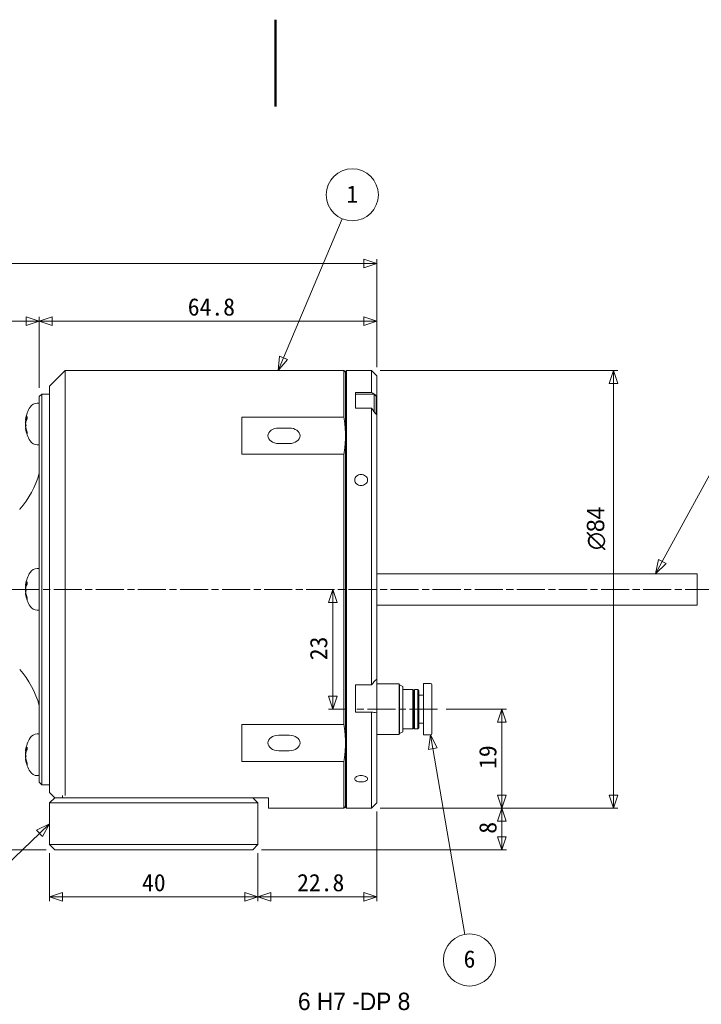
# Model space of a CAD drawing. Header units: millimetres. Extents: x 0 to 495, y 0 to 350.
# Tile 3 of 4: x 198 to 329, y 161 to 350. Entities that reach past the tile are written whole.
import ezdxf

# ---------------------------------------------------------------- set-up
doc = ezdxf.new("R2010")
doc.units = ezdxf.units.MM
doc.header["$LTSCALE"] = 1.666667
doc.linetypes.add('CHAIN', pattern=[0.3543, 0.2362, -0.0295, 0.0591, -0.0295])
doc.layers.get('0').update_dxf_attribs({"lineweight": 18})
for name, color, linetype, lineweight in [('中心線(ISO)', 7, 'CHAIN', 9), ('可見邊線(ISO)', 7, 'Continuous', 9), ('圖框_0', 7, 'Continuous', 50), ('標註(ISO)', 7, 'Continuous', 9), ('符號(ISO)', 7, 'Continuous', 9)]:
    doc.layers.add(name, color=color, linetype=linetype, lineweight=lineweight)
doc.dimstyles.new('標註', dxfattribs={"dimscale": 1.666667, "dimtxt": 2, "dimasz": 1.5, "dimexe": 0.5, "dimexo": 1, "dimgap": 0.5, "dimtad": 1, "dimdec": 3, "dimrnd": 1e-08, "dimdsep": 46, "dimtxsty": 'Standard', "dimblk": 'Filled-1', "dimcen": 0.09, "dimdle": 5, "dimclrd": 3, "dimclre": 3, "dimclrt": 3, "dimazin": 2, "dimtfac": 1, "dimtdec": 3, "dimtmove": 0, "dimatfit": 3, "dimldrblk": 'Filled-1', "dimfxl": 0, "dimtolj": 1, "dimlwd": 9, "dimlwe": 9, "dimarcsym": 0})

# ---------------------------------------------------------------- blocks, each defined once
blk = doc.blocks.new('Borders Default Border')
at = {"layer": '圖框_0', "flags": 128}
blk.add_lwpolyline([(148.5, 210), (148.5, 200)], dxfattribs=at)
blk = doc.blocks.new('Filled-1')
at = {"color": 0}
for p, q in [((0, 0), (-1, 0.333)), ((-1, 0.333), (-1, -0.333)), ((-1, 0), (0, 0)), ((-1, -0.333), (0, 0))]:
    blk.add_line(p, q, dxfattribs=at)
at = {"color": 0, "flags": 128}
blk.add_lwpolyline([(-1, -0.333), (0, 0)], dxfattribs=at)
at = {"color": 0}
blk.add_solid([(-1, -0.333), (0, 0), (-1, 0.333), (-1, -0.333)], dxfattribs=at)
blk = doc.blocks.new('*D36')
at = {"layer": 'Defpoints', "color": 0, "linetype": 'Continuous'}
for p in [(55.56, 240.64), (59.41, 240.64), (205.12, 190.64)]:
    blk.add_point(p, dxfattribs=at)
at = {"layer": '標註(ISO)', "color": 3, "linetype": 'Continuous', "lineweight": 9}
for p, q in [((57.74, 240.64), (54.72, 240.64)), ((55.56, 193.14), (55.56, 238.14)), ((203.45, 190.64), (54.72, 190.64))]:
    blk.add_line(p, q, dxfattribs=at)
at = {"layer": '標註(ISO)', "color": 3, "linetype": 'Continuous', "lineweight": 9, "xscale": 2.5, "yscale": 2.5, "zscale": 2.5}
for p, rotation in [((55.56, 240.64), 90), ((55.56, 190.64), 270)]:
    blk.add_blockref('Filled-1', p, dxfattribs=dict(at, rotation=rotation))
at = {"layer": '標註(ISO)', "color": 3, "linetype": 'Continuous', "lineweight": 9, "insert": (52.84, 214.84), "char_height": 3.333, "attachment_point": 4, "rotation": 90}
blk.add_mtext('\\A1;50', dxfattribs=at)
blk = doc.blocks.new('*D37')
at = {"layer": 'Defpoints', "color": 0, "linetype": 'Continuous'}
for p in [(266.92, 303.17), (266.92, 281.64), (77.47, 244.82)]:
    blk.add_point(p, dxfattribs=at)
at = {"layer": '標註(ISO)', "color": 3, "linetype": 'Continuous', "lineweight": 9}
for p, q in [((77.47, 246.48), (77.47, 304)), ((79.97, 303.17), (264.42, 303.17)), ((266.92, 283.31), (266.92, 304))]:
    blk.add_line(p, q, dxfattribs=at)
at = {"layer": '標註(ISO)', "color": 3, "linetype": 'Continuous', "lineweight": 9, "xscale": 2.5, "yscale": 2.5, "zscale": 2.5, "rotation": 180}
blk.add_blockref('Filled-1', (77.47, 303.17), dxfattribs=at)
at = {"layer": '標註(ISO)', "color": 3, "linetype": 'Continuous', "lineweight": 9, "xscale": 2.5, "yscale": 2.5, "zscale": 2.5}
blk.add_blockref('Filled-1', (266.92, 303.17), dxfattribs=at)
at = {"layer": '標註(ISO)', "color": 3, "linetype": 'Continuous', "lineweight": 9, "insert": (167.91, 305.88), "char_height": 3.333, "attachment_point": 4}
blk.add_mtext('\\A1;189.4', dxfattribs=at)
blk = doc.blocks.new('*D38')
at = {"layer": 'Defpoints', "color": 0, "linetype": 'Continuous'}
for p in [(266.92, 199.64), (244.12, 191.64), (244.12, 181.64)]:
    blk.add_point(p, dxfattribs=at)
at = {"layer": '標註(ISO)', "color": 3, "linetype": 'Continuous', "lineweight": 9}
for p, q in [((266.92, 197.98), (266.92, 180.81)), ((244.12, 189.98), (244.12, 180.81)), ((264.42, 181.64), (246.62, 181.64))]:
    blk.add_line(p, q, dxfattribs=at)
at = {"layer": '標註(ISO)', "color": 3, "linetype": 'Continuous', "lineweight": 9, "xscale": 2.5, "yscale": 2.5, "zscale": 2.5, "rotation": 180}
blk.add_blockref('Filled-1', (244.12, 181.64), dxfattribs=at)
at = {"layer": '標註(ISO)', "color": 3, "linetype": 'Continuous', "lineweight": 9, "xscale": 2.5, "yscale": 2.5, "zscale": 2.5}
blk.add_blockref('Filled-1', (266.92, 181.64), dxfattribs=at)
at = {"layer": '標註(ISO)', "color": 3, "linetype": 'Continuous', "lineweight": 9, "insert": (251.64, 184.33), "char_height": 3.333, "attachment_point": 4}
blk.add_mtext('\\A1;22.8', dxfattribs=at)
blk = doc.blocks.new('*D39')
at = {"layer": 'Defpoints', "color": 0, "linetype": 'Continuous'}
for p in [(204.12, 191.64), (244.12, 191.64), (204.12, 181.64)]:
    blk.add_point(p, dxfattribs=at)
at = {"layer": '標註(ISO)', "color": 3, "linetype": 'Continuous', "lineweight": 9}
for p, q in [((204.12, 189.98), (204.12, 180.81)), ((244.12, 189.98), (244.12, 180.81)), ((241.62, 181.64), (206.62, 181.64))]:
    blk.add_line(p, q, dxfattribs=at)
at = {"layer": '標註(ISO)', "color": 3, "linetype": 'Continuous', "lineweight": 9, "xscale": 2.5, "yscale": 2.5, "zscale": 2.5, "rotation": 180}
blk.add_blockref('Filled-1', (204.12, 181.64), dxfattribs=at)
at = {"layer": '標註(ISO)', "color": 3, "linetype": 'Continuous', "lineweight": 9, "xscale": 2.5, "yscale": 2.5, "zscale": 2.5}
blk.add_blockref('Filled-1', (244.12, 181.64), dxfattribs=at)
at = {"layer": '標註(ISO)', "color": 3, "linetype": 'Continuous', "lineweight": 9, "insert": (221.87, 184.33), "char_height": 3.333, "attachment_point": 4}
blk.add_mtext('\\A1;40', dxfattribs=at)
blk = doc.blocks.new('*D40')
at = {"layer": 'Defpoints', "color": 0, "linetype": 'Continuous'}
for p in [(202.12, 292.13), (266.92, 281.64), (202.12, 277.64)]:
    blk.add_point(p, dxfattribs=at)
at = {"layer": '標註(ISO)', "color": 3, "linetype": 'Continuous', "lineweight": 9}
for p, q in [((202.12, 279.31), (202.12, 292.96)), ((264.42, 292.13), (204.62, 292.13)), ((266.92, 283.31), (266.92, 292.96))]:
    blk.add_line(p, q, dxfattribs=at)
at = {"layer": '標註(ISO)', "color": 3, "linetype": 'Continuous', "lineweight": 9, "xscale": 2.5, "yscale": 2.5, "zscale": 2.5, "rotation": 180}
blk.add_blockref('Filled-1', (202.12, 292.13), dxfattribs=at)
at = {"layer": '標註(ISO)', "color": 3, "linetype": 'Continuous', "lineweight": 9, "xscale": 2.5, "yscale": 2.5, "zscale": 2.5}
blk.add_blockref('Filled-1', (266.92, 292.13), dxfattribs=at)
at = {"layer": '標註(ISO)', "color": 3, "linetype": 'Continuous', "lineweight": 9, "insert": (230.65, 294.84), "char_height": 3.333, "attachment_point": 4}
blk.add_mtext('\\A1;64.8', dxfattribs=at)
blk = doc.blocks.new('*D41')
at = {"layer": 'Defpoints', "color": 0, "linetype": 'Continuous'}
for p in [(138.12, 292.13), (202.12, 277.64), (138.12, 252.94)]:
    blk.add_point(p, dxfattribs=at)
at = {"layer": '標註(ISO)', "color": 3, "linetype": 'Continuous', "lineweight": 9}
for p, q in [((138.12, 254.61), (138.12, 292.96)), ((199.62, 292.13), (140.62, 292.13)), ((202.12, 279.31), (202.12, 292.96))]:
    blk.add_line(p, q, dxfattribs=at)
at = {"layer": '標註(ISO)', "color": 3, "linetype": 'Continuous', "lineweight": 9, "xscale": 2.5, "yscale": 2.5, "zscale": 2.5, "rotation": 180}
blk.add_blockref('Filled-1', (138.12, 292.13), dxfattribs=at)
at = {"layer": '標註(ISO)', "color": 3, "linetype": 'Continuous', "lineweight": 9, "xscale": 2.5, "yscale": 2.5, "zscale": 2.5}
blk.add_blockref('Filled-1', (202.12, 292.13), dxfattribs=at)
at = {"layer": '標註(ISO)', "color": 3, "linetype": 'Continuous', "lineweight": 9, "insert": (167.95, 294.84), "char_height": 3.333, "attachment_point": 4}
blk.add_mtext('\\A1;64', dxfattribs=at)
blk = doc.blocks.new('*D43')
at = {"layer": 'Defpoints', "color": 0, "linetype": 'Continuous'}
for p in [(265.92, 198.64), (290.97, 198.64), (243.12, 190.64)]:
    blk.add_point(p, dxfattribs=at)
at = {"layer": '標註(ISO)', "color": 3, "linetype": 'Continuous', "lineweight": 9}
for p, q in [((267.59, 198.64), (291.81, 198.64)), ((290.97, 193.14), (290.97, 196.14)), ((244.79, 190.64), (291.81, 190.64))]:
    blk.add_line(p, q, dxfattribs=at)
at = {"layer": '標註(ISO)', "color": 3, "linetype": 'Continuous', "lineweight": 9, "xscale": 2.5, "yscale": 2.5, "zscale": 2.5}
for p, rotation in [((290.97, 198.64), 90), ((290.97, 190.64), 270)]:
    blk.add_blockref('Filled-1', p, dxfattribs=dict(at, rotation=rotation))
at = {"layer": '標註(ISO)', "color": 3, "linetype": 'Continuous', "lineweight": 9, "insert": (288.28, 193.74), "char_height": 3.333, "attachment_point": 4, "rotation": 90}
blk.add_mtext('\\A1;8', dxfattribs=at)
blk = doc.blocks.new('*D44')
at = {"layer": 'Defpoints', "color": 0, "linetype": 'Continuous'}
for p in [(258.48, 240.64), (258.48, 217.64), (262.84, 217.64)]:
    blk.add_point(p, dxfattribs=at)
at = {"layer": '標註(ISO)', "color": 3, "linetype": 'Continuous', "lineweight": 9}
for p, q in [((258.48, 238.14), (258.48, 220.14)), ((261.17, 217.64), (257.65, 217.64))]:
    blk.add_line(p, q, dxfattribs=at)
at = {"layer": '標註(ISO)', "color": 3, "linetype": 'Continuous', "lineweight": 9, "xscale": 2.5, "yscale": 2.5, "zscale": 2.5}
for p, rotation in [((258.48, 240.64), 90), ((258.48, 217.64), 270)]:
    blk.add_blockref('Filled-1', p, dxfattribs=dict(at, rotation=rotation))
at = {"layer": '標註(ISO)', "color": 3, "linetype": 'Continuous', "lineweight": 9, "insert": (255.79, 227.04), "char_height": 3.333, "attachment_point": 4, "rotation": 90}
blk.add_mtext('\\A1;23', dxfattribs=at)
blk = doc.blocks.new('*D45')
at = {"layer": 'Defpoints', "color": 0, "linetype": 'Continuous'}
for p in [(278.6, 217.64), (265.92, 198.64), (290.97, 198.64)]:
    blk.add_point(p, dxfattribs=at)
at = {"layer": '標註(ISO)', "color": 3, "linetype": 'Continuous', "lineweight": 9}
for p, q in [((280.27, 217.64), (291.81, 217.64)), ((290.97, 215.14), (290.97, 201.14)), ((267.59, 198.64), (291.81, 198.64))]:
    blk.add_line(p, q, dxfattribs=at)
at = {"layer": '標註(ISO)', "color": 3, "linetype": 'Continuous', "lineweight": 9, "xscale": 2.5, "yscale": 2.5, "zscale": 2.5}
for p, rotation in [((290.97, 217.64), 90), ((290.97, 198.64), 270)]:
    blk.add_blockref('Filled-1', p, dxfattribs=dict(at, rotation=rotation))
at = {"layer": '標註(ISO)', "color": 3, "linetype": 'Continuous', "lineweight": 9, "insert": (288.26, 206.17), "char_height": 3.333, "attachment_point": 4, "rotation": 90}
blk.add_mtext('\\A1;19', dxfattribs=at)
blk = doc.blocks.new('*D46')
at = {"layer": 'Defpoints', "color": 0, "linetype": 'Continuous'}
for p in [(265.92, 282.64), (265.92, 198.64), (312.39, 198.64)]:
    blk.add_point(p, dxfattribs=at)
at = {"layer": '標註(ISO)', "color": 3, "linetype": 'Continuous', "lineweight": 9}
for p, q in [((267.59, 282.64), (313.22, 282.64)), ((312.39, 280.14), (312.39, 201.14)), ((267.59, 198.64), (313.22, 198.64))]:
    blk.add_line(p, q, dxfattribs=at)
at = {"layer": '標註(ISO)', "color": 3, "linetype": 'Continuous', "lineweight": 9, "xscale": 2.5, "yscale": 2.5, "zscale": 2.5}
for p, rotation in [((312.39, 282.64), 90), ((312.39, 198.64), 270)]:
    blk.add_blockref('Filled-1', p, dxfattribs=dict(at, rotation=rotation))
at = {"layer": '標註(ISO)', "color": 3, "linetype": 'Continuous', "lineweight": 9, "insert": (309.05, 248.2), "char_height": 3.3333, "attachment_point": 4, "rotation": 90}
blk.add_mtext('\\A1;{\\fAIGDT|b0|i0;\\ln}\\f新細明體|b0|i0;84', dxfattribs=at)
blk = doc.blocks.new('Balloon1')
at = {"layer": '符號(ISO)', "color": 3, "linetype": 'Continuous', "lineweight": 9}
for p, q in [((149.42, 171.06), (156.18, 187.07)), ((148.96, 171.25), (148.8, 169.59)), ((149.88, 170.86), (148.96, 171.25)), ((149.42, 171.06), (148.8, 169.59)), ((148.8, 169.59), (149.88, 170.86))]:
    blk.add_line(p, q, dxfattribs=at)
at = {"layer": '符號(ISO)', "color": 3, "linetype": 'Continuous', "lineweight": 9, "flags": 128}
blk.add_lwpolyline([(148.96, 171.25), (148.8, 169.59)], dxfattribs=at)
at = {"layer": '符號(ISO)'}
blk.add_circle((157.34, 189.83), 3, dxfattribs=at)
at = {"layer": '符號(ISO)', "color": 3}
blk.add_solid([(148.96, 171.25), (148.8, 169.59), (149.88, 170.86), (148.96, 171.25)], dxfattribs=at)
at = {"layer": '符號(ISO)', "color": 3, "insert": (157.34, 189.91), "char_height": 2, "attachment_point": 5}
blk.add_mtext('1', dxfattribs=at)
blk = doc.blocks.new('Balloon4')
at = {"layer": '符號(ISO)', "color": 3, "linetype": 'Continuous', "lineweight": 9}
for p, q in [((122.47, 117.39), (120.97, 116.64)), ((121.32, 116.28), (122.47, 117.39)), ((121.66, 115.92), (122.47, 117.39)), ((121.32, 116.28), (109.4, 104.89)), ((120.97, 116.64), (121.66, 115.92))]:
    blk.add_line(p, q, dxfattribs=at)
at = {"layer": '符號(ISO)', "color": 3, "linetype": 'Continuous', "lineweight": 9, "flags": 128}
blk.add_lwpolyline([(121.66, 115.92), (122.47, 117.39)], dxfattribs=at)
at = {"layer": '符號(ISO)'}
blk.add_circle((107.23, 102.82), 3, dxfattribs=at)
at = {"layer": '符號(ISO)', "color": 3}
blk.add_solid([(121.66, 115.92), (122.47, 117.39), (120.97, 116.64), (121.66, 115.92)], dxfattribs=at)
at = {"layer": '符號(ISO)', "color": 3, "insert": (107.23, 102.91), "char_height": 2, "attachment_point": 5}
blk.add_mtext('4', dxfattribs=at)
blk = doc.blocks.new('Balloon5')
at = {"layer": '符號(ISO)', "color": 3, "linetype": 'Continuous', "lineweight": 9}
for p, q in [((166.33, 127.62), (166.11, 125.95)), ((166.61, 126.04), (166.33, 127.62)), ((167.1, 126.12), (166.33, 127.62)), ((166.11, 125.95), (167.1, 126.12)), ((166.61, 126.04), (170.32, 104.65))]:
    blk.add_line(p, q, dxfattribs=at)
at = {"layer": '符號(ISO)', "color": 3, "linetype": 'Continuous', "lineweight": 9, "flags": 128}
blk.add_lwpolyline([(167.1, 126.12), (166.33, 127.62)], dxfattribs=at)
at = {"layer": '符號(ISO)'}
blk.add_circle((170.84, 101.7), 3, dxfattribs=at)
at = {"layer": '符號(ISO)', "color": 3}
blk.add_solid([(167.1, 126.12), (166.33, 127.62), (166.11, 125.95), (167.1, 126.12)], dxfattribs=at)
at = {"layer": '符號(ISO)', "color": 3, "insert": (170.84, 101.8), "char_height": 2, "attachment_point": 5}
blk.add_mtext('6', dxfattribs=at)
blk = doc.blocks.new('Balloon6')
at = {"layer": '符號(ISO)', "color": 3, "linetype": 'Continuous', "lineweight": 9}
for p, q in [((193.04, 147.59), (200.23, 160.76)), ((192.6, 147.83), (192.27, 146.19)), ((193.04, 147.59), (192.27, 146.19)), ((193.48, 147.35), (192.6, 147.83)), ((192.27, 146.19), (193.48, 147.35))]:
    blk.add_line(p, q, dxfattribs=at)
at = {"layer": '符號(ISO)', "color": 3, "linetype": 'Continuous', "lineweight": 9, "flags": 128}
blk.add_lwpolyline([(192.6, 147.83), (192.27, 146.19)], dxfattribs=at)
at = {"layer": '符號(ISO)'}
blk.add_circle((201.66, 163.39), 3, dxfattribs=at)
at = {"layer": '符號(ISO)', "color": 3}
blk.add_solid([(192.6, 147.83), (192.27, 146.19), (193.48, 147.35), (192.6, 147.83)], dxfattribs=at)
at = {"layer": '符號(ISO)', "color": 3, "insert": (201.66, 163.49), "char_height": 2, "attachment_point": 5}
blk.add_mtext('5', dxfattribs=at)
blk = doc.blocks.new('*D57')
at = {"layer": 'Defpoints', "color": 0, "linetype": 'Continuous'}
for p in [(227.12, 141.24), (221.12, 112.91), (227.12, 112.91)]:
    blk.add_point(p, dxfattribs=at)
at = {"layer": '標註(ISO)', "color": 3, "linetype": 'Continuous', "lineweight": 9}
for p, q in [((224.12, 141.24), (250.97, 158.82)), ((250.97, 158.82), (273.95, 158.82)), ((221.12, 114.57), (221.12, 142.07)), ((227.12, 114.57), (227.12, 142.07)), ((218.62, 141.24), (216.12, 141.24)), ((221.12, 141.24), (227.12, 141.24)), ((221.12, 141.24), (227.12, 141.24)), ((229.62, 141.24), (232.12, 141.24))]:
    blk.add_line(p, q, dxfattribs=at)
at = {"layer": '標註(ISO)', "color": 3, "linetype": 'Continuous', "lineweight": 9, "xscale": 2.5, "yscale": 2.5, "zscale": 2.5}
blk.add_blockref('Filled-1', (221.12, 141.24), dxfattribs=at)
at = {"layer": '標註(ISO)', "color": 3, "linetype": 'Continuous', "lineweight": 9, "xscale": 2.5, "yscale": 2.5, "zscale": 2.5, "rotation": 180}
blk.add_blockref('Filled-1', (227.12, 141.24), dxfattribs=at)
at = {"layer": '標註(ISO)', "color": 3, "linetype": 'Continuous', "lineweight": 9, "insert": (251.8, 161.53), "char_height": 3.3333, "attachment_point": 4}
blk.add_mtext('\\A1;\\f新細明體|b0|i0;6 H7 -DP 8', dxfattribs=at)

msp = doc.modelspace()

# ---------------------------------------------------------------- linework, layer by layer
at = {"layer": '中心線(ISO)', "linetype": 'CHAIN', "ltscale": 13.688964}
for p, q in [((59.4097, 240.6422), (340.1651, 240.6422)), ((278.6035, 217.6422), (262.8383, 217.6422))]:
    msp.add_line(p, q, dxfattribs=at)
at = {"layer": '可見邊線(ISO)'}
for p, q in [((204.1216, 279.6422), (207.1216, 282.6422)), ((207.1216, 282.6422), (207.1216, 201.0443)), ((207.1216, 282.6422), (260.6216, 282.6422)), ((260.6216, 273.6719), (260.6216, 282.6422)), ((260.9216, 282.3422), (260.6216, 282.6422)), ((260.9216, 282.4422), (261.1216, 282.6422)), ((260.9216, 198.8422), (260.9216, 282.4422)), ((261.1216, 282.6422), (261.1216, 198.6422)), ((265.9216, 282.6422), (261.1216, 282.6422)), ((265.9216, 278.4236), (265.9216, 282.6422)), ((266.9216, 281.6422), (265.9216, 282.6422)), ((266.9216, 281.6422), (266.9216, 277.8428)), ((202.1216, 277.6422), (202.6216, 278.1422)), ((202.6216, 278.1422), (202.6216, 203.1422)), ((204.1216, 278.1422), (202.6216, 278.1422)), ((204.1216, 201.6422), (204.1216, 279.6422)), ((262.8216, 278.4236), (262.8216, 278.1337)), ((262.8216, 278.4236), (265.9216, 278.4236)), ((262.8216, 278.1337), (262.8216, 275.8442)), ((262.8216, 278.1337), (266.4216, 278.1337)), ((266.4216, 278.1337), (266.4216, 274.7627)), ((266.8216, 277.7337), (266.4216, 278.1337)), ((266.9216, 277.8428), (266.9216, 274.1703)), ((201.737, 276.3922), (202.1216, 276.3922)), ((202.1216, 203.6422), (202.1216, 277.6422)), ((266.8216, 277.7337), (266.8216, 274.2843)), ((262.8216, 275.8442), (262.8216, 275.4208)), ((265.9216, 275.4208), (262.8216, 275.4208)), ((265.9216, 222.2965), (265.9216, 275.4208)), ((266.9216, 274.1703), (266.9216, 223.4051)), ((199.525, 273.2696), (199.5304, 273.2691)), ((199.5315, 273.1494), (199.7078, 273.134)), ((199.8402, 273.8104), (199.8402, 273.3582)), ((241.0216, 273.6719), (241.0216, 266.5853)), ((241.0216, 273.6719), (260.6216, 273.6719)), ((199.525, 271.5149), (199.5924, 271.5208)), ((199.5315, 271.635), (199.5643, 271.6379)), ((199.8402, 270.811), (199.8402, 270.5096)), ((250.1216, 271.6135), (248.1216, 271.6135)), ((201.737, 268.3923), (202.1216, 268.3922)), ((248.1216, 268.6437), (250.1216, 268.6437)), ((260.6216, 266.5853), (241.0216, 266.5853)), ((260.6216, 214.6992), (260.6216, 266.5853)), ((198.3831, 256.0172), (198.3716, 256.0172)), ((201.737, 244.6422), (202.1216, 244.6422)), ((199.8402, 242.0604), (199.8402, 241.6082)), ((266.9216, 243.6422), (328.4716, 243.6422)), ((328.4716, 237.6422), (328.4716, 243.6422)), ((199.525, 241.5196), (199.5304, 241.5191)), ((199.5315, 241.3994), (199.7078, 241.384)), ((199.525, 239.7649), (199.5924, 239.7708)), ((199.5315, 239.885), (199.5643, 239.8879)), ((199.8402, 239.061), (199.8402, 238.7596)), ((201.737, 236.6423), (202.1216, 236.6422)), ((266.9216, 237.6422), (328.4716, 237.6422)), ((266.9216, 223.4051), (266.9216, 217.0442)), ((262.8216, 222.2965), (262.8216, 217.0954)), ((262.8216, 222.2965), (265.9216, 222.2965)), ((271.233, 222.4922), (266.9216, 222.4922)), ((271.233, 222.4922), (271.233, 212.7922)), ((271.3216, 222.3386), (271.233, 222.4922)), ((271.3216, 222.3386), (271.3216, 212.9458)), ((271.9216, 221.9922), (271.3216, 222.3386)), ((271.9216, 221.9922), (271.9216, 213.2922)), ((273.8716, 221.3922), (271.9216, 221.3922)), ((273.8716, 213.8922), (273.8716, 221.3922)), ((274.0216, 221.1922), (273.8716, 221.3922)), ((274.0216, 221.1922), (274.1716, 221.3922)), ((274.0216, 214.0922), (274.0216, 221.1922)), ((274.1716, 213.8922), (274.1716, 221.3922)), ((274.8216, 221.3922), (274.1716, 221.3922)), ((274.8216, 221.3922), (274.8216, 213.8922)), ((275.0216, 221.1922), (274.8216, 221.3922)), ((275.0216, 214.0922), (275.0216, 221.1922)), ((275.9216, 212.6922), (275.9216, 222.5922)), ((275.9216, 222.5922), (277.2216, 222.5922)), ((277.5216, 212.9922), (277.5216, 222.2922)), ((275.0216, 220.3422), (275.7216, 220.3422)), ((265.9216, 217.0954), (262.8216, 217.0954)), ((265.9216, 198.6422), (265.9216, 217.0954)), ((266.9216, 217.0442), (266.9216, 199.6422)), ((241.0216, 214.6992), (241.0216, 207.6126)), ((241.0216, 214.6992), (260.6216, 214.6992)), ((273.8716, 213.8922), (271.9216, 213.8922)), ((274.0216, 214.0922), (273.8716, 213.8922)), ((274.0216, 214.0922), (274.1716, 213.8922)), ((274.8216, 213.8922), (274.1716, 213.8922)), ((275.0216, 214.0922), (274.8216, 213.8922)), ((275.0216, 214.9422), (275.7216, 214.9422)), ((201.737, 212.8922), (202.1216, 212.8922)), ((250.1216, 212.6408), (248.1216, 212.6408)), ((271.233, 212.7922), (266.9216, 212.7922)), ((271.3216, 212.9458), (271.233, 212.7922)), ((271.9216, 213.2922), (271.3216, 212.9458)), ((275.9216, 212.6922), (277.2216, 212.6922)), ((199.8402, 210.3104), (199.8402, 209.8582)), ((199.525, 209.7696), (199.5304, 209.7691)), ((199.525, 208.0149), (199.5924, 208.0208)), ((199.5315, 209.6494), (199.7078, 209.634)), ((199.5315, 208.135), (199.5643, 208.1379)), ((248.1216, 209.671), (250.1216, 209.671)), ((199.8402, 207.311), (199.8402, 207.0096)), ((260.6216, 207.6126), (241.0216, 207.6126)), ((260.6216, 198.6422), (260.6216, 207.6126)), ((201.737, 204.8923), (202.1216, 204.8922)), ((202.1216, 203.6422), (202.6216, 203.1422)), ((204.1216, 203.1422), (202.6216, 203.1422)), ((204.1216, 201.6422), (205.1216, 200.6422)), ((205.1216, 200.6422), (204.1216, 199.6422)), ((205.1216, 200.6422), (209.1216, 200.6422)), ((206.6216, 200.6422), (206.6216, 201.0695)), ((239.1216, 200.6422), (209.1216, 200.6422)), ((239.1216, 200.6422), (243.1216, 200.6422)), ((243.1216, 200.6422), (244.1216, 199.6422)), ((243.1216, 200.6422), (246.1216, 200.6422)), ((246.1216, 198.6422), (246.1216, 200.6422)), ((209.1216, 199.6422), (204.1216, 199.6422)), ((204.1216, 199.6422), (204.1216, 191.6422)), ((209.1216, 199.6422), (239.1216, 199.6422)), ((244.1216, 199.6422), (239.1216, 199.6422)), ((244.1216, 191.6422), (244.1216, 199.6422)), ((246.1216, 198.6422), (260.6216, 198.6422)), ((260.9216, 198.9422), (260.6216, 198.6422)), ((260.9216, 198.8422), (261.1216, 198.6422)), ((265.9216, 198.6422), (261.1216, 198.6422)), ((266.9216, 199.6422), (265.9216, 198.6422)), ((205.1216, 190.6422), (204.1216, 191.6422)), ((204.1216, 191.6422), (209.1216, 191.6422)), ((239.1216, 191.6422), (209.1216, 191.6422)), ((239.1216, 191.6422), (244.1216, 191.6422)), ((244.1216, 191.6422), (243.1216, 190.6422)), ((209.1216, 190.6422), (205.1216, 190.6422)), ((209.1216, 190.6422), (239.1216, 190.6422)), ((243.1216, 190.6422), (239.1216, 190.6422))]:
    msp.add_line(p, q, dxfattribs=at)
for centre, radius, start, end in [((201.7373, 274.7922), 1.6, 90.01, 148.551998), ((205.6616, 272.3922), 6.2, 148.551998, 171.688515), ((205.6616, 272.3922), 6.2, 188.311485, 211.448002), ((201.7373, 269.9923), 1.6, 211.448002, 269.99), ((185.6307, 267.3787), 17.0795, 318.301355, 344.915529), ((205.6616, 240.6422), 6.2, 148.551998, 171.688515), ((201.7373, 243.0422), 1.6, 90.01, 148.551998), ((205.6616, 240.6422), 6.2, 188.311485, 211.448002), ((201.7373, 238.2423), 1.6, 211.448002, 269.99), ((185.6307, 213.9058), 17.0795, 15.084471, 41.698645), ((277.2216, 222.2922), 0.3, 0, 90), ((275.7216, 220.5422), 0.2, 270, 0), ((275.7216, 214.7422), 0.2, 0, 90), ((205.6616, 208.8922), 6.2, 148.551998, 171.688515), ((201.7373, 211.2922), 1.6, 90.01, 148.551998), ((277.2216, 212.9922), 0.3, 270, 0), ((205.6616, 208.8922), 6.2, 188.311485, 211.448002), ((201.7373, 206.4923), 1.6, 211.448002, 269.99)]:
    msp.add_arc(centre, radius, start, end, dxfattribs=at)
for centre, major_axis, ratio, start_param, end_param in [((205.4951, 272.1712), (-4.8915, 3.6869), 0.95748134, 0.3676272, 0.46499262), ((205.4951, 272.5136), (-3.607, -4.9506), 0.97664675, 5.09583125, 5.19319668), ((198.6389, 273.5748), (-1.4606, 0.0616), 0.14858477, 2.2419008, 2.24462354), ((205.4951, 271.4736), (-6.027, 1.0931), 0.23038184, 0.20190192, 0.29926735), ((198.6389, 271.9822), (1.4606, 0.2555), 0.01908421, 0.8438034, 0.90262096), ((205.6332, 272.1337), (-6.1543, 0.6766), 0.60333987, 5.99524258, 6.17261825), ((205.6332, 272.6684), (-6.1589, -0.6341), 0.52516541, 5.87498738, 6.05236305), ((205.6332, 272.589), (-6.1278, -0.8852), 0.79270731, 5.98977948, 5.99236564), ((205.4951, 273.3292), (-6.0307, -1.0723), 0.1265205, 0.13765271, 0.23501814), ((205.6332, 272.1954), (-6.1278, 0.8852), 0.79270731, 0.29081967, 0.46819534), ((205.6332, 272.5635), (-6.1079, -1.0137), 0.84652535, 0.03723065, 0.21460632), ((248.1216, 270.1286), (-2.1, 0), 0.70710678, 4.71238898, 7.85398163), ((250.1216, 270.1286), (2.1, 0), 0.70710678, 4.71238898, 7.85398163), ((205.4951, 240.4212), (-4.8915, 3.6869), 0.95748134, 0.3676272, 0.46499262), ((205.4951, 240.7636), (-3.607, -4.9506), 0.97664675, 5.09583125, 5.19319668), ((205.6332, 240.3837), (-6.1543, 0.6766), 0.60333987, 5.99524258, 6.17261825), ((198.6389, 241.8248), (-1.4606, 0.0616), 0.14858477, 2.2419008, 2.24462354), ((205.4951, 239.7236), (-6.027, 1.0931), 0.23038184, 0.20190192, 0.29926735), ((198.6389, 240.2322), (1.4606, 0.2555), 0.01908421, 0.8438034, 0.90262096), ((205.4951, 241.5792), (-6.0307, -1.0723), 0.1265205, 0.13765271, 0.23501814), ((205.6332, 240.9184), (-6.1589, -0.6341), 0.52516541, 5.87498738, 6.05236305), ((205.6332, 240.839), (-6.1278, -0.8852), 0.79270731, 5.98977948, 5.99236564), ((205.6332, 240.4454), (-6.1278, 0.8852), 0.79270731, 0.29081967, 0.46819534), ((205.6332, 240.8135), (-6.1079, -1.0137), 0.84652535, 0.03723065, 0.21460632), ((248.1216, 211.1559), (-2.1, 0), 0.70710678, 4.71238898, 7.85398163), ((250.1216, 211.1559), (2.1, 0), 0.70710678, 4.71238898, 7.85398163), ((205.4951, 208.6712), (-4.8915, 3.6869), 0.95748134, 0.3676272, 0.46499262), ((205.4951, 209.0136), (-3.607, -4.9506), 0.97664675, 5.09583125, 5.19319668), ((198.6389, 210.0748), (-1.4606, 0.0616), 0.14858477, 2.2419008, 2.24462354), ((205.6332, 208.6337), (-6.1543, 0.6766), 0.60333987, 5.99524258, 6.17261825), ((205.6332, 209.1684), (-6.1589, -0.6341), 0.52516541, 5.87498738, 6.05236305), ((205.4951, 207.9736), (-6.027, 1.0931), 0.23038184, 0.20190192, 0.29926735), ((198.6389, 208.4822), (1.4606, 0.2555), 0.01908421, 0.8438034, 0.90262096), ((205.4951, 209.8292), (-6.0307, -1.0723), 0.1265205, 0.13765271, 0.23501814), ((205.6332, 209.089), (-6.1278, -0.8852), 0.79270731, 5.98977948, 5.99236564), ((205.6332, 208.6954), (-6.1278, 0.8852), 0.79270731, 0.29081967, 0.46819534), ((205.6332, 209.0635), (-6.1079, -1.0137), 0.84652535, 0.03723065, 0.21460632)]:
    msp.add_ellipse(centre, major_axis=major_axis, ratio=ratio, start_param=start_param, end_param=end_param, dxfattribs=at)
for points in [[(266.9216, 277.8428), (266.5591, 278.0891), (266.2187, 278.2882), (265.9216, 278.4236)], [(265.9216, 275.4208), (266.2187, 275.0057), (266.559, 274.5801), (266.9216, 274.1703)], [(199.8402, 273.8104), (199.8402, 273.819), (199.8432, 273.8289), (199.8482, 273.8369)], [(199.8482, 270.472), (199.8432, 270.4836), (199.8402, 270.4975), (199.8402, 270.5096)], [(199.8402, 242.0604), (199.8402, 242.069), (199.8432, 242.0789), (199.8482, 242.0869)], [(199.8482, 238.722), (199.8432, 238.7336), (199.8402, 238.7475), (199.8402, 238.7596)], [(266.9216, 223.4051), (266.5591, 223.0741), (266.2187, 222.6977), (265.9216, 222.2965)], [(265.9216, 217.0954), (266.2187, 217.0121), (266.559, 216.9964), (266.9216, 217.0442)], [(199.8402, 210.3104), (199.8402, 210.319), (199.8432, 210.3289), (199.8482, 210.3369)], [(199.8482, 206.972), (199.8432, 206.9836), (199.8402, 206.9975), (199.8402, 207.0096)]]:
    msp.add_open_spline(points, degree=3, dxfattribs=at)
for points, knots in [([(199.54, 272.266), (199.5373, 272.2811), (199.535, 272.2974), (199.5291, 272.3488), (199.5262, 272.3905), (199.5242, 272.4777), (199.525, 272.5232), (199.5295, 272.6061), (199.5335, 272.6489), (199.5444, 272.7244), (199.5513, 272.7571), (199.5595, 272.7847), (199.5605, 272.7879), (199.5615, 272.791)], [0.0197336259, 0.0197336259, 0.0197336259, 0.0197336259, 0.0258145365, 0.0258145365, 0.0384016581, 0.0384016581, 0.0509887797, 0.0509887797, 0.0636945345, 0.0636945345, 0.0764002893, 0.0764002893, 0.0781393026, 0.0781393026, 0.0781393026, 0.0781393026]), ([(199.5268, 272.3922), (199.5261, 272.3786), (199.5256, 272.3646), (199.5242, 272.3068), (199.525, 272.2613), (199.5287, 272.1921), (199.531, 272.1637), (199.534, 272.1367)], [0.0343027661, 0.0343027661, 0.0343027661, 0.0343027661, 0.0384016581, 0.0384016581, 0.0509887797, 0.0509887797, 0.0594981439, 0.0594981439, 0.0594981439, 0.0594981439]), ([(199.5615, 273.2159), (199.554, 273.1909), (199.5468, 273.1708), (199.5351, 273.1488), (199.5307, 273.1468), (199.5255, 273.1588), (199.5243, 273.1733), (199.5256, 273.2182), (199.528, 273.2487), (199.5339, 273.3015), (199.5367, 273.3236), (199.54, 273.3474)], [0, 0, 0, 0, 0.0128199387, 0.0128199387, 0.0256398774, 0.0256398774, 0.0382411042, 0.0382411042, 0.0508423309, 0.0508423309, 0.0583447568, 0.0583447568, 0.0583447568, 0.0583447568]), ([(199.5615, 273.1339), (199.554, 273.1), (199.5468, 273.0588), (199.5351, 272.9715), (199.5307, 272.9254), (199.5255, 272.8416), (199.5243, 272.7984), (199.5256, 272.7214), (199.528, 272.6875), (199.5324, 272.657), (199.5332, 272.6523), (199.534, 272.6478)], [0, 0, 0, 0, 0.0128199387, 0.0128199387, 0.0256398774, 0.0256398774, 0.0382411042, 0.0382411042, 0.0508423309, 0.0508423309, 0.053235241, 0.053235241, 0.053235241, 0.053235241]), ([(199.54, 273.3665), (199.5373, 273.3518), (199.535, 273.3387), (199.5291, 273.3042), (199.5262, 273.286), (199.5247, 273.272), (199.5247, 273.2697), (199.5251, 273.2697)], [0.0197336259, 0.0197336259, 0.0197336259, 0.0197336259, 0.0258145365, 0.0258145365, 0.0384016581, 0.0384016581, 0.0450254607, 0.0450254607, 0.0450254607, 0.0450254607]), ([(199.5268, 271.4959), (199.5261, 271.5007), (199.5256, 271.5046), (199.5242, 271.5168), (199.525, 271.5169), (199.5295, 271.502), (199.5335, 271.4858), (199.5444, 271.438), (199.5513, 271.4064), (199.5595, 271.3678), (199.5605, 271.363), (199.5615, 271.3581)], [0.0343027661, 0.0343027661, 0.0343027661, 0.0343027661, 0.0384016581, 0.0384016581, 0.0509887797, 0.0509887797, 0.0636945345, 0.0636945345, 0.0764002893, 0.0764002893, 0.0781393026, 0.0781393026, 0.0781393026, 0.0781393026]), ([(199.5615, 271.6506), (199.554, 271.6845), (199.5468, 271.7257), (199.5351, 271.813), (199.5307, 271.8591), (199.5255, 271.9428), (199.5243, 271.986), (199.5256, 272.0631), (199.528, 272.097), (199.5339, 272.1378), (199.5367, 272.1514), (199.54, 272.1624)], [0, 0, 0, 0, 0.0128199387, 0.0128199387, 0.0256398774, 0.0256398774, 0.0382411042, 0.0382411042, 0.0508423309, 0.0508423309, 0.0583447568, 0.0583447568, 0.0583447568, 0.0583447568]), ([(199.5315, 271.635), (199.5302, 271.6349), (199.529, 271.6337), (199.5255, 271.6256), (199.5243, 271.6111), (199.5255, 271.5691), (199.5274, 271.5435), (199.5304, 271.5153)], [0.0211187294, 0.0211187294, 0.0211187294, 0.0211187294, 0.0256398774, 0.0256398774, 0.0382411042, 0.0382411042, 0.0492196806, 0.0492196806, 0.0492196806, 0.0492196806]), ([(262.6921, 261.6422), (262.6921, 261.7759), (262.723, 261.9181), (262.8485, 262.1787), (262.9431, 262.2972), (263.1614, 262.484), (263.2997, 262.5648), (263.6026, 262.6718), (263.7673, 262.698), (263.9216, 262.698), (264.076, 262.698), (264.2407, 262.6718), (264.5436, 262.5648), (264.6819, 262.484), (264.9002, 262.2972), (264.9948, 262.1787), (265.1203, 261.9181), (265.1511, 261.7759), (265.1511, 261.6422)], [0.555797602, 0.555797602, 0.555797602, 0.555797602, 0.602114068, 0.602114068, 0.648430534, 0.648430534, 0.694747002, 0.694747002, 0.741063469, 0.741063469, 0.741063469, 0.787379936, 0.787379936, 0.833696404, 0.833696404, 0.88001287, 0.88001287, 0.926329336, 0.926329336, 0.926329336, 0.926329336]), ([(265.1511, 261.6422), (265.1511, 261.5085), (265.1203, 261.3654), (264.9948, 261.1014), (264.9002, 260.9805), (264.6819, 260.7892), (264.5436, 260.706), (264.2407, 260.5956), (264.076, 260.5685), (263.7673, 260.5685), (263.6026, 260.5956), (263.2997, 260.706), (263.1614, 260.7892), (262.9431, 260.9805), (262.8485, 261.1014), (262.723, 261.3654), (262.6921, 261.5085), (262.6921, 261.6422)], [0.185265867, 0.185265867, 0.185265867, 0.185265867, 0.231582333, 0.231582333, 0.2778988, 0.2778988, 0.324215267, 0.324215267, 0.370531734, 0.370531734, 0.416848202, 0.416848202, 0.463164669, 0.463164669, 0.509481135, 0.509481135, 0.555797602, 0.555797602, 0.555797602, 0.555797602]), ([(199.54, 240.516), (199.5373, 240.5311), (199.535, 240.5474), (199.5291, 240.5988), (199.5262, 240.6405), (199.5242, 240.7277), (199.525, 240.7732), (199.5295, 240.8561), (199.5335, 240.8989), (199.5444, 240.9744), (199.5513, 241.0071), (199.5595, 241.0347), (199.5605, 241.0379), (199.5615, 241.041)], [0.0197336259, 0.0197336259, 0.0197336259, 0.0197336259, 0.0258145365, 0.0258145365, 0.0384016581, 0.0384016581, 0.0509887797, 0.0509887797, 0.0636945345, 0.0636945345, 0.0764002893, 0.0764002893, 0.0781393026, 0.0781393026, 0.0781393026, 0.0781393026]), ([(199.5268, 240.6422), (199.5261, 240.6286), (199.5256, 240.6146), (199.5242, 240.5568), (199.525, 240.5113), (199.5287, 240.4421), (199.531, 240.4137), (199.534, 240.3867)], [0.0343027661, 0.0343027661, 0.0343027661, 0.0343027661, 0.0384016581, 0.0384016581, 0.0509887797, 0.0509887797, 0.0594981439, 0.0594981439, 0.0594981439, 0.0594981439]), ([(199.5615, 241.4659), (199.554, 241.4409), (199.5468, 241.4208), (199.5351, 241.3988), (199.5307, 241.3968), (199.5255, 241.4088), (199.5243, 241.4233), (199.5256, 241.4682), (199.528, 241.4987), (199.5339, 241.5515), (199.5367, 241.5736), (199.54, 241.5974)], [0, 0, 0, 0, 0.0128199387, 0.0128199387, 0.0256398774, 0.0256398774, 0.0382411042, 0.0382411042, 0.0508423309, 0.0508423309, 0.0583447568, 0.0583447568, 0.0583447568, 0.0583447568]), ([(199.5615, 241.3839), (199.554, 241.35), (199.5468, 241.3088), (199.5351, 241.2215), (199.5307, 241.1754), (199.5255, 241.0916), (199.5243, 241.0484), (199.5256, 240.9714), (199.528, 240.9375), (199.5324, 240.907), (199.5332, 240.9023), (199.534, 240.8978)], [0, 0, 0, 0, 0.0128199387, 0.0128199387, 0.0256398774, 0.0256398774, 0.0382411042, 0.0382411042, 0.0508423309, 0.0508423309, 0.053235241, 0.053235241, 0.053235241, 0.053235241]), ([(199.5615, 239.9006), (199.554, 239.9345), (199.5468, 239.9757), (199.5351, 240.063), (199.5307, 240.1091), (199.5255, 240.1928), (199.5243, 240.236), (199.5256, 240.3131), (199.528, 240.347), (199.5339, 240.3878), (199.5367, 240.4014), (199.54, 240.4124)], [0, 0, 0, 0, 0.0128199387, 0.0128199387, 0.0256398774, 0.0256398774, 0.0382411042, 0.0382411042, 0.0508423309, 0.0508423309, 0.0583447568, 0.0583447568, 0.0583447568, 0.0583447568]), ([(199.54, 241.6165), (199.5373, 241.6018), (199.535, 241.5887), (199.5291, 241.5542), (199.5262, 241.536), (199.5247, 241.522), (199.5247, 241.5197), (199.5251, 241.5197)], [0.0197336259, 0.0197336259, 0.0197336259, 0.0197336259, 0.0258145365, 0.0258145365, 0.0384016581, 0.0384016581, 0.0450254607, 0.0450254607, 0.0450254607, 0.0450254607]), ([(199.5268, 239.7459), (199.5261, 239.7507), (199.5256, 239.7546), (199.5242, 239.7668), (199.525, 239.7669), (199.5295, 239.752), (199.5335, 239.7358), (199.5444, 239.688), (199.5513, 239.6564), (199.5595, 239.6178), (199.5605, 239.613), (199.5615, 239.6081)], [0.0343027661, 0.0343027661, 0.0343027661, 0.0343027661, 0.0384016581, 0.0384016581, 0.0509887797, 0.0509887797, 0.0636945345, 0.0636945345, 0.0764002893, 0.0764002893, 0.0781393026, 0.0781393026, 0.0781393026, 0.0781393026]), ([(199.5315, 239.885), (199.5302, 239.8849), (199.529, 239.8837), (199.5255, 239.8756), (199.5243, 239.8611), (199.5255, 239.8191), (199.5274, 239.7935), (199.5304, 239.7653)], [0.0211187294, 0.0211187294, 0.0211187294, 0.0211187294, 0.0256398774, 0.0256398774, 0.0382411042, 0.0382411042, 0.0492196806, 0.0492196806, 0.0492196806, 0.0492196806]), ([(199.5615, 209.7159), (199.554, 209.6909), (199.5468, 209.6708), (199.5351, 209.6488), (199.5307, 209.6468), (199.5255, 209.6588), (199.5243, 209.6733), (199.5256, 209.7182), (199.528, 209.7487), (199.5339, 209.8015), (199.5367, 209.8236), (199.54, 209.8474)], [0, 0, 0, 0, 0.0128199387, 0.0128199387, 0.0256398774, 0.0256398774, 0.0382411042, 0.0382411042, 0.0508423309, 0.0508423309, 0.0583447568, 0.0583447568, 0.0583447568, 0.0583447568]), ([(199.54, 209.8665), (199.5373, 209.8518), (199.535, 209.8387), (199.5291, 209.8042), (199.5262, 209.786), (199.5247, 209.772), (199.5247, 209.7697), (199.5251, 209.7697)], [0.0197336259, 0.0197336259, 0.0197336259, 0.0197336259, 0.0258145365, 0.0258145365, 0.0384016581, 0.0384016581, 0.0450254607, 0.0450254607, 0.0450254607, 0.0450254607]), ([(199.54, 208.766), (199.5373, 208.7811), (199.535, 208.7974), (199.5291, 208.8488), (199.5262, 208.8905), (199.5242, 208.9777), (199.525, 209.0232), (199.5295, 209.1061), (199.5335, 209.1489), (199.5444, 209.2244), (199.5513, 209.2571), (199.5595, 209.2847), (199.5605, 209.2879), (199.5615, 209.291)], [0.0197336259, 0.0197336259, 0.0197336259, 0.0197336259, 0.0258145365, 0.0258145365, 0.0384016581, 0.0384016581, 0.0509887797, 0.0509887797, 0.0636945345, 0.0636945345, 0.0764002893, 0.0764002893, 0.0781393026, 0.0781393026, 0.0781393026, 0.0781393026]), ([(199.5268, 208.8922), (199.5261, 208.8786), (199.5256, 208.8646), (199.5242, 208.8068), (199.525, 208.7613), (199.5287, 208.6921), (199.531, 208.6637), (199.534, 208.6367)], [0.0343027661, 0.0343027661, 0.0343027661, 0.0343027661, 0.0384016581, 0.0384016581, 0.0509887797, 0.0509887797, 0.0594981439, 0.0594981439, 0.0594981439, 0.0594981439]), ([(199.5268, 207.9959), (199.5261, 208.0007), (199.5256, 208.0046), (199.5242, 208.0168), (199.525, 208.0169), (199.5295, 208.002), (199.5335, 207.9858), (199.5444, 207.938), (199.5513, 207.9064), (199.5595, 207.8678), (199.5605, 207.863), (199.5615, 207.8581)], [0.0343027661, 0.0343027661, 0.0343027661, 0.0343027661, 0.0384016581, 0.0384016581, 0.0509887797, 0.0509887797, 0.0636945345, 0.0636945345, 0.0764002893, 0.0764002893, 0.0781393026, 0.0781393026, 0.0781393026, 0.0781393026]), ([(199.5615, 209.6339), (199.554, 209.6), (199.5468, 209.5588), (199.5351, 209.4715), (199.5307, 209.4254), (199.5255, 209.3416), (199.5243, 209.2984), (199.5256, 209.2214), (199.528, 209.1875), (199.5324, 209.157), (199.5332, 209.1523), (199.534, 209.1478)], [0, 0, 0, 0, 0.0128199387, 0.0128199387, 0.0256398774, 0.0256398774, 0.0382411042, 0.0382411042, 0.0508423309, 0.0508423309, 0.053235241, 0.053235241, 0.053235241, 0.053235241]), ([(199.5615, 208.1506), (199.554, 208.1845), (199.5468, 208.2257), (199.5351, 208.313), (199.5307, 208.3591), (199.5255, 208.4428), (199.5243, 208.486), (199.5256, 208.5631), (199.528, 208.597), (199.5339, 208.6378), (199.5367, 208.6514), (199.54, 208.6624)], [0, 0, 0, 0, 0.0128199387, 0.0128199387, 0.0256398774, 0.0256398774, 0.0382411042, 0.0382411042, 0.0508423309, 0.0508423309, 0.0583447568, 0.0583447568, 0.0583447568, 0.0583447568]), ([(199.5315, 208.135), (199.5302, 208.1349), (199.529, 208.1337), (199.5255, 208.1256), (199.5243, 208.1111), (199.5255, 208.0691), (199.5274, 208.0435), (199.5304, 208.0153)], [0.0211187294, 0.0211187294, 0.0211187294, 0.0211187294, 0.0256398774, 0.0256398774, 0.0382411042, 0.0382411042, 0.0492196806, 0.0492196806, 0.0492196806, 0.0492196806]), ([(262.6921, 204.2692), (262.6921, 204.3464), (262.723, 204.4295), (262.8485, 204.5839), (262.9431, 204.6551), (263.1614, 204.7682), (263.2997, 204.8176), (263.6026, 204.8833), (263.7673, 204.8995), (263.9216, 204.8995), (264.076, 204.8995), (264.2407, 204.8833), (264.5436, 204.8176), (264.6819, 204.7682), (264.9002, 204.6551), (264.9948, 204.5839), (265.1203, 204.4295), (265.1511, 204.3464), (265.1511, 204.2692)], [0.555797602, 0.555797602, 0.555797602, 0.555797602, 0.602114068, 0.602114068, 0.648430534, 0.648430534, 0.694747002, 0.694747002, 0.741063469, 0.741063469, 0.741063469, 0.787379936, 0.787379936, 0.833696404, 0.833696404, 0.88001287, 0.88001287, 0.926329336, 0.926329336, 0.926329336, 0.926329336]), ([(265.1511, 204.2692), (265.1511, 204.192), (265.1203, 204.1104), (264.9948, 203.9619), (264.9002, 203.8949), (264.6819, 203.7896), (264.5436, 203.7444), (264.2407, 203.6846), (264.076, 203.67), (263.7673, 203.67), (263.6026, 203.6846), (263.2997, 203.7444), (263.1614, 203.7896), (262.9431, 203.8949), (262.8485, 203.9619), (262.723, 204.1104), (262.6921, 204.192), (262.6921, 204.2692)], [0.185265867, 0.185265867, 0.185265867, 0.185265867, 0.231582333, 0.231582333, 0.2778988, 0.2778988, 0.324215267, 0.324215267, 0.370531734, 0.370531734, 0.416848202, 0.416848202, 0.463164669, 0.463164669, 0.509481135, 0.509481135, 0.555797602, 0.555797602, 0.555797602, 0.555797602])]:
    msp.add_open_spline(points, degree=3, knots=knots, dxfattribs=at)
for points in [[(260.6216, 273.6719), (261.2195, 270.1286), (260.6216, 266.5853)], [(260.6216, 214.6992), (261.2195, 211.1559), (260.6216, 207.6126)]]:
    msp.add_rational_spline(points, [1.23416965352, 1.2430485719, 1.23416965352], degree=2, dxfattribs=at)

# ---------------------------------------------------------------- block references
at = {"xscale": 1.666666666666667, "yscale": 1.666666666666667, "zscale": 1.666666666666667}
msp.add_blockref('Borders Default Border', (0, 0), dxfattribs=at)
at = {"layer": '符號(ISO)', "xscale": 1.666666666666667, "yscale": 1.666666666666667, "zscale": 1.666666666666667}
for name in ['Balloon1', 'Balloon6', 'Balloon5', 'Balloon4']:
    msp.add_blockref(name, (0, 0), dxfattribs=at)

# ---------------------------------------------------------------- dimensions: what is measured, and where the dimension line sits
at = {"layer": '標註(ISO)', "color": 3, "linetype": 'Continuous', "lineweight": 9}
for base, p1, p2, override, picture, middle in [((266.9216, 303.1713), (77.4716, 244.8172), (266.9216, 281.6422), {"dimgap": 0.5, "dimdec": 3, "dimlfac": 0.999736, "dimtol": 0, "dimlim": 0, "dimtp": 0, "dimtm": 0, "dimtdec": 3, "dimtofl": 0, "dimatfit": 1}, '*D37', (172.8302, 303.1713)), ((202.1216, 292.1256), (266.9216, 281.6422), (202.1216, 277.6422), {"dimgap": 0.5, "dimdec": 3, "dimtol": 0, "dimlim": 0, "dimtp": 0, "dimtm": 0, "dimtdec": 3, "dimtofl": 0, "dimatfit": 1}, '*D40', (234.5216, 292.1256)), ((244.1216, 181.6422), (266.9216, 199.6422), (244.1216, 191.6422), {"dimgap": 0.5, "dimdec": 3, "dimtol": 0, "dimlim": 0, "dimtp": 0, "dimtm": 0, "dimtdec": 3, "dimtofl": 0, "dimatfit": 1}, '*D38', (255.5216, 181.6422)), ((204.1216, 181.6422), (244.1216, 191.6422), (204.1216, 191.6422), {"dimgap": 0.5, "dimdec": 3, "dimtol": 0, "dimlim": 0, "dimtp": 0, "dimtm": 0, "dimtdec": 3, "dimtofl": 0, "dimatfit": 1}, '*D39', (224.1216, 181.6422))]:
    dim = msp.add_linear_dim(base=base, p1=p1, p2=p2, dimstyle='標註', override=override, dxfattribs=at)
    dim.commit()
    dim.dimension.update_dxf_attribs({"geometry": picture, "text_midpoint": middle, "dimtype": 160})
for base, p1, p2, angle, override, picture, middle in [((138.1216, 292.1256), (202.1216, 277.6422), (138.1216, 252.9422), 180, {"dimgap": 0.5, "dimdec": 3, "dimtol": 0, "dimlim": 0, "dimtp": 0, "dimtm": 0, "dimtdec": 3, "dimtofl": 0, "dimatfit": 1}, '*D41', (170.1274, 292.1256)), ((55.5557, 240.6422), (205.1216, 190.6422), (59.4097, 240.6422), 270, {"dimgap": 0.5, "dimdec": 3, "dimtol": 0, "dimlim": 0, "dimtp": 0, "dimtm": 0, "dimtdec": 3, "dimtofl": 0, "dimatfit": 1}, '*D36', (55.5557, 217.0385)), ((258.481, 217.6422), (258.481, 240.6422), (262.8383, 217.6422), 270, {"dimgap": 0.5, "dimdec": 3, "dimse1": 1, "dimtol": 0, "dimlim": 0, "dimtp": 0, "dimtm": 0, "dimtdec": 3, "dimtofl": 0, "dimatfit": 1}, '*D44', (258.481, 229.1422)), ((290.974, 198.6422), (278.6035, 217.6422), (265.9216, 198.6422), 90, {"dimgap": 0.5, "dimdec": 3, "dimtol": 0, "dimlim": 0, "dimtp": 0, "dimtm": 0, "dimtdec": 3, "dimtofl": 0, "dimatfit": 1}, '*D45', (290.974, 208.1422)), ((290.974, 198.6422), (243.1216, 190.6422), (265.9216, 198.6422), 270, {"dimgap": 0.5, "dimdec": 3, "dimtol": 0, "dimlim": 0, "dimtp": 0, "dimtm": 0, "dimtdec": 3, "dimtofl": 0, "dimatfit": 1}, '*D43', (290.974, 194.6422))]:
    dim = msp.add_linear_dim(base=base, p1=p1, p2=p2, angle=angle, dimstyle='標註', override=override, dxfattribs=at)
    dim.commit()
    dim.dimension.update_dxf_attribs({"geometry": picture, "text_midpoint": middle, "dimtype": 160})
dim = msp.add_linear_dim(base=(312.3884, 198.6422), p1=(265.9216, 282.6422), p2=(265.9216, 198.6422), angle=90, text='{\\fAIGDT|b0|i0;\\ln}\\f新細明體|b0|i0;<>', dimstyle='標註', override={"dimgap": 0.5, "dimdec": 3, "dimtol": 0, "dimlim": 0, "dimtp": 0, "dimtm": 0, "dimtdec": 3, "dimtofl": 0, "dimatfit": 1}, dxfattribs=at)
dim.commit()
dim.dimension.update_dxf_attribs({"geometry": '*D46', "text_midpoint": (312.3884, 252.2591), "dimtype": 160})
dim = msp.add_linear_dim(base=(227.1216, 141.2402), p1=(221.1216, 112.9069), p2=(227.1216, 112.9069), text='\\f新細明體|b0|i0;<> H7 -DP 8', dimstyle='標註', override={"dimdec": 3, "dimtp": 0.01, "dimtm": 0, "dimtdec": 3, "dimtofl": 1, "dimtmove": 1, "dimatfit": 1}, dxfattribs=at)
dim.commit()
dim.dimension.update_dxf_attribs({"geometry": '*D57', "text_midpoint": (251.7993, 158.8233), "dimtype": 160})

doc.saveas('drawing.dxf')
